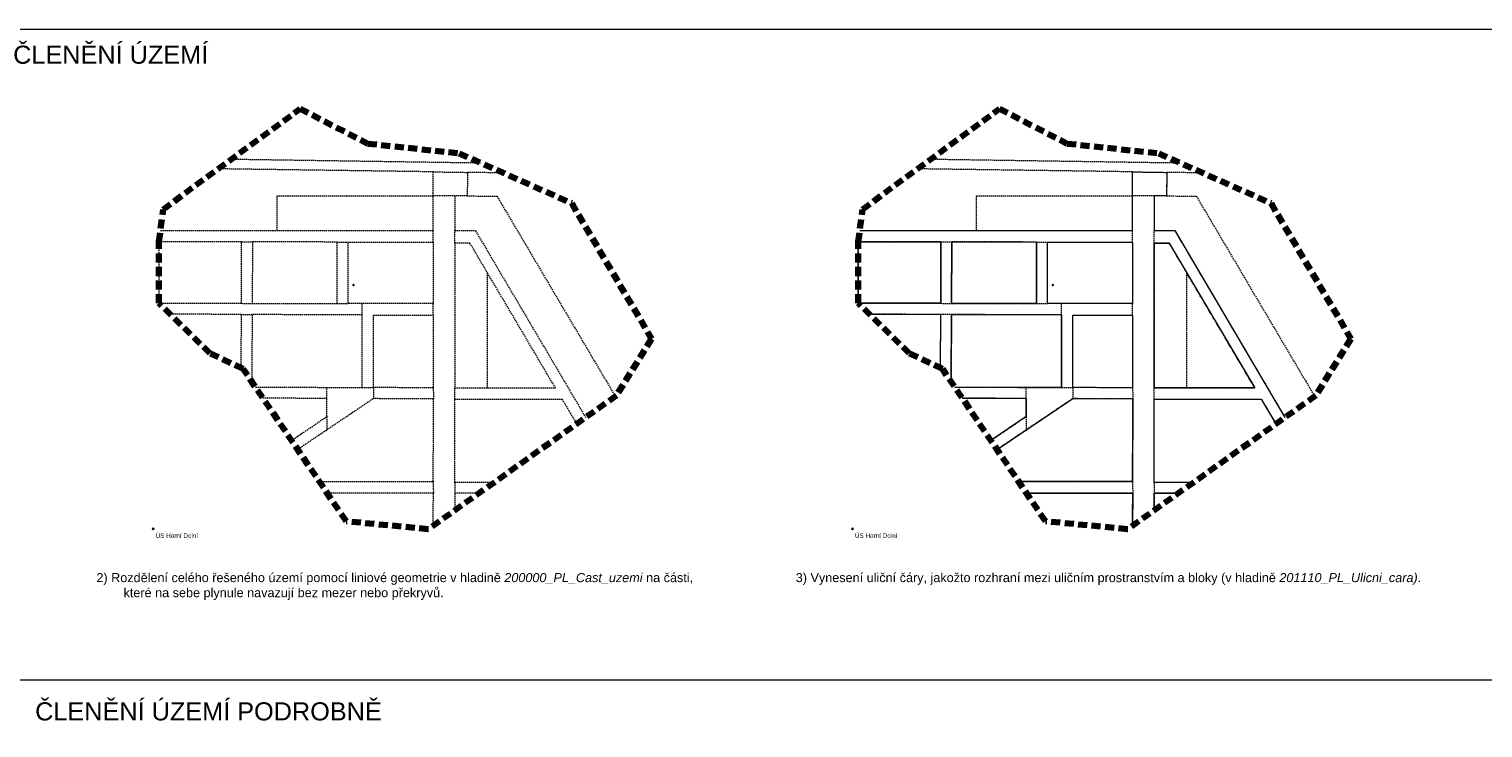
# Model space of a CAD drawing. Header units: metres. Extents: x -5 to 5163, y 1049 to 2798.
# Tile 6 of 22: x 808 to 2416, y 1924 to 2697. Entities that reach past the tile are written whole.
import ezdxf

# ---------------------------------------------------------------- set-up
doc = ezdxf.new("R2010")
doc.units = ezdxf.units.M
doc.linetypes.add('DASHED', pattern=[0.75, 0.5, -0.25])
doc.layers.add('000000_BL_Pomocna_netisk_DB', color=7, linetype='Continuous', plot=False)
doc.layers.add('000100_pomocná_standard', color=132, linetype='Continuous', lineweight=18, plot=False)
doc.layers.add('101110_PL_Resene_uzemi', color=6, linetype='DASHED', lineweight=200)
doc.layers.add('200000_PL_Cast_uzemi', color=80, linetype='DASHED', lineweight=5)
doc.layers.add('101111_BL_Resene_uzemi', color=9, linetype='Continuous')
doc.layers.add('201110_PL_Ulicni_cara', color=7, linetype='Continuous', lineweight=9, true_color=0xe90101)
doc.styles.get("Standard").update_dxf_attribs({"font": 'arial.ttf'})
doc.styles.add('style2', font='arial.ttf', dxfattribs={"height": 2})

# ---------------------------------------------------------------- blocks, each defined once
blk = doc.blocks.new('*U182')
at = {"layer": '000000_BL_Pomocna_netisk_DB'}
for p, q in [((222.1, 269), (220.9, 270.2)), ((220.9, 269), (222.1, 270.2)), ((-1, 0), (-0.7, 0.3)), ((1, 0), (-1, 0)), ((-1, 0), (-0.7, -0.3)), ((0, 1), (-0.3, 0.7)), ((0, 1), (0, -1)), ((0, 1), (0.3, 0.7)), ((1, 0), (0.7, 0.3)), ((1, 0), (0.7, -0.3)), ((0, -1), (-0.3, -0.7)), ((0, -1), (0.3, -0.7))]:
    blk.add_line(p, q, dxfattribs=at)
blk.add_circle((221.5, 269.6), 0.6, dxfattribs=at)
at = {"style": 'style2', "flags": 1}
blk.add_attdef('NAZEV_BLOK', (1.2, -20.8), '', height=5, dxfattribs=at)
blk.add_attdef('DOK_NAZEV', (2.7, -10), '', height=5)

msp = doc.modelspace()

# ---------------------------------------------------------------- linework, layer by layer
at = {"layer": '000100_pomocná_standard'}
for points in [[(770.7, 2697.1), (3182.2, 2697.1), (3182.2, 1977.2), (770.7, 1977.2)], [(770.7, 1060.7), (3182.2, 1060.7), (3182.2, 1977.2), (770.7, 1977.2)]]:
    msp.add_lwpolyline(points, close=True, dxfattribs=at)
at = {"layer": '101110_PL_Resene_uzemi', "ltscale": 20}
for points in [[(951.7, 2461.8), (956.4, 2497.7), (1108, 2609), (1182.7, 2570.3), (1284, 2559.6), (1408.3, 2504.4), (1496.7, 2354.7), (1457.7, 2291.7), (1249.7, 2144.1), (1158.8, 2152.9), (1044.8, 2321.4), (1008.2, 2338.6), (951.7, 2394), (951.7, 2461.8)], [(951.7, 2461.8), (956.4, 2497.7), (1108, 2609), (1182.7, 2570.3), (1284, 2559.6), (1408.3, 2504.4), (1496.7, 2354.7), (1457.7, 2291.7), (1249.7, 2144.1), (1158.8, 2152.9), (1044.8, 2321.4), (1008.2, 2338.6), (951.7, 2394), (951.7, 2461.8)], [(1725.2, 2461.8), (1729.9, 2497.7), (1881.5, 2609), (1956.2, 2570.3), (2057.5, 2559.6), (2181.8, 2504.4), (2270.2, 2354.7), (2231.2, 2291.7), (2023.2, 2144.1), (1932.2, 2152.9), (1818.3, 2321.4), (1781.6, 2338.6), (1725.2, 2394), (1725.2, 2461.8)], [(1725.2, 2461.8), (1729.9, 2497.7), (1881.5, 2609), (1956.2, 2570.3), (2057.5, 2559.6), (2181.8, 2504.4), (2270.2, 2354.7), (2231.2, 2291.7), (2023.2, 2144.1), (1932.2, 2152.9), (1818.3, 2321.4), (1781.6, 2338.6), (1725.2, 2394), (1725.2, 2461.8)]]:
    msp.add_lwpolyline(points, close=True, dxfattribs=at)
at = {"layer": '200000_PL_Cast_uzemi', "ltscale": 3}
msp.add_line((1042.6, 2381.5), (1054.8, 2381.4), dxfattribs=at)
for points in [[(953.4, 2474.2), (1082.5, 2474.2), (1082.5, 2512.8), (1255.1, 2512.8), (1255.1, 2539.2), (1017.5, 2542.5)], [(1032.2, 2553.3), (1307.5, 2549.2)], [(1726.9, 2474.2), (1856, 2474.2), (1856, 2512.8), (2028.6, 2512.8), (2028.6, 2539.2), (1791, 2542.5)], [(1805.7, 2553.3), (2081, 2549.2)], [(1255.1, 2539.2), (1293.1, 2538.6)], [(1332.7, 2538), (1293.1, 2538.6), (1292.7, 2512.6), (1301.8, 2512.5), (1325.7, 2512.2), (1446.6, 2307.6), (1456.5, 2290.8)], [(2028.6, 2539.2), (2066.6, 2538.6)], [(2106.2, 2538), (2066.6, 2538.6), (2066.2, 2512.6), (2075.3, 2512.5), (2099.2, 2512.2), (2220.1, 2307.6), (2230, 2290.8)], [(1082.5, 2474.2), (1255.1, 2474.2), (1255.1, 2512.8)], [(1279.1, 2512.7), (1255.1, 2512.8)], [(1292.7, 2512.6), (1279.1, 2512.7), (1279.1, 2474.2), (1301.8, 2474.2), (1423.7, 2267.6)], [(1856, 2474.2), (2028.6, 2474.2), (2028.6, 2512.8)], [(2052.6, 2512.7), (2028.6, 2512.8)], [(2066.2, 2512.6), (2052.6, 2512.7), (2052.6, 2474.2), (2075.3, 2474.2), (2197.2, 2267.6)], [(951.7, 2461.8), (951.7, 2394), (1043, 2393.8), (1043, 2461.7), (951.7, 2461.8)], [(1043, 2461.7), (1055.2, 2461.7)], [(1055.2, 2461.7), (1054.9, 2393.6), (1148.9, 2393.6), (1148.9, 2461.6), (1055.2, 2461.7)], [(1148.9, 2461.6), (1160.9, 2461.6)], [(1160.9, 2461.6), (1255.1, 2461.4), (1255.1, 2393.6), (1160.9, 2393.6), (1160.9, 2461.6)], [(1255.1, 2461.4), (1255.1, 2474.2)], [(1279.1, 2460.4), (1279.1, 2474.2)], [(1390.3, 2300.2), (1295.7, 2460.4), (1279.1, 2460.4), (1279.1, 2300.2), (1390.3, 2300.2)], [(1725.2, 2461.8), (1725.2, 2394), (1816.5, 2393.8), (1816.5, 2461.7), (1725.2, 2461.8)], [(1816.5, 2461.7), (1828.7, 2461.7)], [(1828.7, 2461.7), (1828.4, 2393.6), (1922.4, 2393.6), (1922.4, 2461.6), (1828.7, 2461.7)], [(1922.4, 2461.6), (1934.4, 2461.6)], [(1934.4, 2461.6), (2028.6, 2461.4), (2028.6, 2393.6), (1934.4, 2393.6), (1934.4, 2461.6)], [(2028.6, 2461.4), (2028.6, 2474.2)], [(2052.6, 2460.4), (2052.6, 2474.2)], [(2163.8, 2300.2), (2069.2, 2460.4), (2052.6, 2460.4), (2052.6, 2300.2), (2163.8, 2300.2)], [(1315.1, 2300.2), (1315.1, 2427.5)], [(2088.6, 2300.2), (2088.6, 2427.5)], [(1042.6, 2381.5), (964.2, 2381.8)], [(1042.6, 2381.5), (1042.4, 2322.5)], [(1043, 2393.8), (1054.9, 2393.6)], [(1054.8, 2381.4), (1054.5, 2307)], [(1058.5, 2301.2), (1176.4, 2300.7), (1176.7, 2380.9), (1054.8, 2381.4)], [(1148.9, 2393.6), (1160.9, 2393.6)], [(1176.7, 2380.9), (1176.7, 2393.6)], [(1255.1, 2380.8), (1255.1, 2393.6)], [(1832, 2301.2), (1949.9, 2300.7), (1950.2, 2380.9), (1737.7, 2381.8)], [(1816.1, 2381.5), (1815.9, 2322.5)], [(1816.5, 2393.8), (1828.4, 2393.6)], [(1828.3, 2381.4), (1828, 2307)], [(1922.4, 2393.6), (1934.4, 2393.6)], [(1950.2, 2380.9), (1950.2, 2393.6)], [(2028.6, 2380.8), (2028.6, 2393.6)], [(1137.4, 2288.6), (1137.5, 2300.8)], [(1176.4, 2300.7), (1188.9, 2300.7)], [(1188.9, 2300.7), (1188.9, 2288.4)], [(1255.1, 2300.3), (1255.5, 2288.1)], [(1279.1, 2288), (1279.1, 2300.2)], [(1910.9, 2288.6), (1911, 2300.8)], [(1949.9, 2300.7), (1962.4, 2300.7)], [(1962.4, 2300.7), (1962.4, 2288.4)], [(2028.6, 2300.3), (2029, 2288.1)], [(2052.6, 2288), (2052.6, 2300.2)], [(1098.4, 2242.2), (1137.4, 2268.5), (1137.4, 2288.6), (1066.8, 2288.9)], [(1129.2, 2196.6), (1255.1, 2196.6), (1255.5, 2288.1), (1188.9, 2288.4), (1105.2, 2232.1)], [(1279.1, 2288), (1397.5, 2288), (1413.8, 2260.5)], [(1322.7, 2195.8), (1279.1, 2195.8), (1279.1, 2288)], [(1871.9, 2242.2), (1910.9, 2268.5), (1910.9, 2288.6), (1840.3, 2288.9)], [(1902.7, 2196.6), (2028.6, 2196.6), (2029, 2288.1), (1962.4, 2288.4), (1878.7, 2232.1)], [(2052.6, 2288), (2171, 2288), (2187.2, 2260.5)], [(2096.1, 2195.8), (2052.6, 2195.8), (2052.6, 2288)], [(1137.4, 2268.5), (1137.4, 2253.7)], [(1910.9, 2268.5), (1910.9, 2253.7)], [(1255.1, 2196.6), (1255.3, 2183.9)], [(1279.1, 2195.8), (1279.1, 2183.7)], [(2028.6, 2196.6), (2028.8, 2183.9)], [(2052.6, 2195.8), (2052.6, 2183.7)], [(1255.1, 2147.9), (1255.3, 2183.9), (1137.8, 2183.9)], [(1305.6, 2183.7), (1279.1, 2183.7), (1279.1, 2164.9)], [(2028.6, 2147.9), (2028.8, 2183.9), (1911.3, 2183.9)], [(2079.1, 2183.7), (2052.6, 2183.7), (2052.6, 2164.9)]]:
    msp.add_lwpolyline(points, dxfattribs=at)
for points in [[(1188.9, 2380.8), (1255.1, 2380.8), (1255.1, 2300.3), (1188.9, 2300.7)], [(1962.4, 2380.8), (2028.6, 2380.8), (2028.6, 2300.3), (1962.4, 2300.7)]]:
    msp.add_lwpolyline(points, close=True, dxfattribs=at)
at = {"layer": '201110_PL_Ulicni_cara'}
for points in [[(1726.9, 2474.2), (2028.6, 2474.2), (2028.6, 2539.2), (2066.6, 2538.6), (2066.2, 2512.6), (2052.6, 2512.7), (2052.6, 2474.2), (2075.3, 2474.2), (2197.2, 2267.6)], [(1725.2, 2461.8), (1816.5, 2461.7), (1816.5, 2393.8), (1725.2, 2394), (1725.2, 2461.8)], [(1828.7, 2461.7), (1922.4, 2461.6), (1922.4, 2393.6), (1828.4, 2393.6), (1828.7, 2461.7)], [(1934.4, 2461.6), (2028.6, 2461.4), (2028.6, 2393.6), (1934.4, 2393.6), (1934.4, 2461.6)], [(2163.8, 2300.2), (2052.6, 2300.2), (2052.6, 2460.4), (2069.2, 2460.4), (2163.8, 2300.2)], [(1737.7, 2381.8), (1816.1, 2381.5), (1815.9, 2322.5)], [(1828, 2307), (1828.3, 2381.4), (1950.2, 2380.9), (1949.9, 2300.7), (1832, 2301.2)], [(1962.4, 2380.8), (2028.6, 2380.8), (2028.6, 2300.3), (1962.4, 2300.7), (1962.4, 2380.8)], [(1840.3, 2288.9), (1910.9, 2288.6), (1910.9, 2268.5), (1871.9, 2242.2)], [(1878.7, 2232.1), (1962.4, 2288.4), (2029, 2288.1), (2028.6, 2196.6), (1902.7, 2196.6)], [(2096.1, 2195.8), (2052.6, 2195.8), (2052.6, 2288), (2171, 2288), (2187.2, 2260.5)], [(1911.3, 2183.9), (2028.8, 2183.9), (2028.6, 2147.9)], [(2052.6, 2164.9), (2052.6, 2183.7), (2079.1, 2183.7)]]:
    msp.add_lwpolyline(points, dxfattribs=at)

# ---------------------------------------------------------------- block references
at = {"layer": '101111_BL_Resene_uzemi'}
for p in [(945.4, 2144.4), (1718.9, 2144.4)]:
    msp.add_blockref('*U182', p, dxfattribs=at).add_auto_attribs({'DOK_NAZEV': 'ÚS Horní Dolní'})

# ---------------------------------------------------------------- texts
at = {"linetype": 'Continuous', "lineweight": 18, "char_height": 10, "attachment_point": 1}
for s, heights, insert in [('\\pxi-3,l3,t3;2) Rozdělení celého řešeného území pomocí liniové geometrie v hladině {\\fArial|b0|i1|c238|p34;200000_PL_Cast_uzemi} na části, které na sebe plynule navazují bez mezer nebo překryvů.', [42.1], (882.6, 2095.5)), ('3) Vynesení uliční čáry, jakožto rozhraní mezi uličním prostranstvím a bloky (v hladině {\\fArial|b0|i1|c238|p34;201110_PL_Ulicni_cara)}.', [0], (1656.1, 2095.5))]:
    msp.add_mtext_dynamic_manual_height_columns(s, width=670.413, gutter_width=0.0125, heights=heights, dxfattribs=dict(at, insert=insert))
at = {"layer": '000100_pomocná_standard', "linetype": 'Continuous', "lineweight": 20, "char_height": 20, "width": 461.905}
for s, insert, attachment_point in [('ČLENĚNÍ ÚZEMÍ', (790.5, 2668.6), 4), ('ČLENĚNÍ ÚZEMÍ PODROBNĚ', (814.8, 1932.3), 7)]:
    msp.add_mtext(s, dxfattribs=dict(at, insert=insert, attachment_point=attachment_point))

doc.saveas('drawing.dxf')
